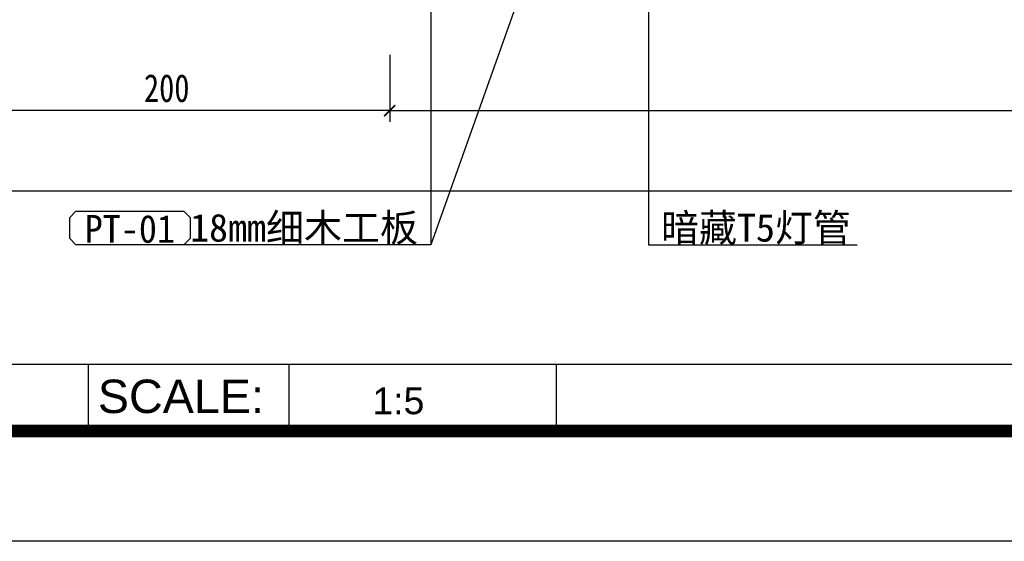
# Model space of a CAD drawing. Header units: millimetres. Extents: x -53 to 3023, y -53 to 2153.
# Tile 3 of 52: x 506 to 948, y 0 to 234. Entities that reach past the tile are written whole.
import ezdxf
from ezdxf.enums import TextEntityAlignment as Align

# ---------------------------------------------------------------- set-up
doc = ezdxf.new("R2010")
doc.units = ezdxf.units.MM
doc.header["$LTSCALE"] = 5
doc.linetypes.add('DASH', pattern=[0.35, 0.25, -0.1])
doc.layers.get('Defpoints').update_dxf_attribs({"color": 8})
for name, color, linetype in [('A-建筑-拆墙', 251, 'Continuous'), ('A-建筑-窗户', 4, 'Continuous'), ('A2图框$0$E-图框', 100, 'Continuous'), ('E--图例', 3, 'Continuous'), ('E-尺寸标注', 9, 'Continuous'), ('E-文本', 7, 'Continuous'), ('F-文本', 61, 'Continuous'), ('Q-立面-粗线', 30, 'Continuous')]:
    doc.layers.add(name, color=color, linetype=linetype)
doc.layers.add('A-批量打印图层', color=251, linetype='Continuous', plot=False)
doc.layers.add('A2图框$0$图框外线', color=1, linetype='Continuous', plot=False)
doc.styles.add('-宋体', font='SimSun.ttf', dxfattribs={"width": 0.8})
doc.styles.add('ar', font='arial.ttf')
doc.styles.add('CCD_DIM', font='SimSun.ttf', dxfattribs={"width": 0.8})
doc.styles.get("Standard").update_dxf_attribs({"font": 'SimSun.ttf'})
doc.styles.add('TXT', font='gbenor.shx', dxfattribs={"width": 0.7})
doc.styles.add('黑体', font='SIMHEI_0.TTF')
doc.dimstyles.new('1', dxfattribs={"dimscale": 0, "dimtxt": 2.5, "dimasz": 1.5, "dimexe": 1, "dimexo": 0, "dimgap": 0.3, "dimtad": 1, "dimdec": 0, "dimzin": 0, "dimdsep": 46, "dimtxsty": 'Standard', "dimblk": 'ARCHTICK', "dimcen": 0.09, "dimclrd": 8, "dimclre": 8, "dimclrt": 4, "dimadec": 0, "dimazin": 0, "dimtfac": 1, "dimtdec": 0, "dimtix": 1, "dimtofl": 0, "dimtmove": 2, "dimatfit": 3, "dimldrblk": 'DOTSMALL', "dimfxl": 5, "dimfxlon": 1, "dimtolj": 1, "dimtzin": 0, "dimarcsym": 0})
doc.dimstyles.get("Standard").update_dxf_attribs({"dimtxt": 0.18, "dimasz": 0.18, "dimexe": 0.18, "dimexo": 0.0625, "dimgap": 0.09, "dimtad": 0, "dimtih": 1, "dimtoh": 1, "dimdec": 4, "dimzin": 0, "dimdsep": 46, "dimtxsty": 'Standard', "dimcen": 0.09, "dimadec": 0, "dimazin": 0, "dimtfac": 1, "dimtdec": 4, "dimtofl": 0, "dimtmove": 0, "dimatfit": 3, "dimfxl": 1, "dimtolj": 1, "dimtzin": 0, "dimarcsym": 0})

# ---------------------------------------------------------------- blocks, each defined once
blk = doc.blocks.new('_ArchTick')
at = {"color": 0, "linetype": 'ByBlock', "const_width": 0.15}
blk.add_lwpolyline([(-0.5, -0.5), (0.5, 0.5)], dxfattribs=at)
blk = doc.blocks.new('*D123')
at = {"layer": 'Defpoints', "color": 0, "ltscale": 0.2, "transparency": 16777216}
for p in [(-535257.274, 505087.253), (-535057.274, 505087.253), (-535057.274, 505077.174)]:
    blk.add_point(p, dxfattribs=at)
at = {"layer": 'E-尺寸标注', "color": 44, "lineweight": -2, "ltscale": 0.2, "transparency": 16777216}
for p, q in [((-535257.274, 505082.174), (-535257.274, 505076.174)), ((-535057.274, 505082.174), (-535057.274, 505076.174)), ((-535257.274, 505077.174), (-535057.274, 505077.174))]:
    blk.add_line(p, q, dxfattribs=at)
at = {"layer": 'E-尺寸标注', "color": 44, "lineweight": -2, "ltscale": 0.2, "transparency": 16777216, "rotation": 180}
blk.add_blockref('_ArchTick', (-535257.274, 505077.174), dxfattribs=at)
at = {"layer": 'E-尺寸标注', "color": 44, "lineweight": -2, "ltscale": 0.2, "transparency": 16777216}
blk.add_blockref('_ArchTick', (-535057.274, 505077.174), dxfattribs=at)
at = {"layer": 'E-尺寸标注', "color": 50, "ltscale": 0.2, "transparency": 16777216, "insert": (-535157.274, 505079.174), "char_height": 2.5, "attachment_point": 5, "style": 'CCD_DIM'}
blk.add_mtext('\\A1;1000', dxfattribs=at)
blk = doc.blocks.new('HBA_Leader_Dot')
at = {"color": 0, "linetype": 'ByBlock'}
blk.add_line((-5, 0), (-10, 0), dxfattribs=at)
at = {"color": 0, "linetype": 'ByBlock', "const_width": 5}
blk.add_lwpolyline([(-2.5, 0, 1), (2.5, 0, 1)], format="xyb", close=True, dxfattribs=at)
blk = doc.blocks.new('*D126')
at = {"layer": 'Defpoints', "color": 0, "ltscale": 0.2, "transparency": 16777216}
for p in [(-535297.274, 505087.253), (-535257.274, 505087.253), (-535297.274, 505077.174)]:
    blk.add_point(p, dxfattribs=at)
at = {"layer": 'E-尺寸标注', "color": 44, "lineweight": -2, "ltscale": 0.2, "transparency": 16777216}
for p, q in [((-535297.274, 505082.174), (-535297.274, 505076.174)), ((-535257.274, 505082.174), (-535257.274, 505076.174)), ((-535257.274, 505077.174), (-535297.274, 505077.174))]:
    blk.add_line(p, q, dxfattribs=at)
at = {"layer": 'E-尺寸标注', "color": 44, "lineweight": -2, "ltscale": 0.2, "transparency": 16777216, "rotation": 180}
blk.add_blockref('_ArchTick', (-535297.274, 505077.174), dxfattribs=at)
at = {"layer": 'E-尺寸标注', "color": 44, "lineweight": -2, "ltscale": 0.2, "transparency": 16777216}
blk.add_blockref('_ArchTick', (-535257.274, 505077.174), dxfattribs=at)
at = {"layer": 'E-尺寸标注', "color": 50, "ltscale": 0.2, "transparency": 16777216, "insert": (-535277.274, 505079.174), "char_height": 2.5, "attachment_point": 5, "style": 'CCD_DIM'}
blk.add_mtext('\\A1;200', dxfattribs=at)
blk = doc.blocks.new('A2图框')
at = {"layer": 'A2图框$0$E-图框', "color": 4, "const_width": 1.131}
blk.add_lwpolyline([(-363.403, 295.298), (209.385, 295.298), (209.385, -104.904), (-363.403, -104.904)], close=True, dxfattribs=at)
at = {"layer": 'A2图框$0$图框外线', "color": 1}
blk.add_lwpolyline([(-374.716, 305.197), (219.284, 305.197), (219.284, -114.803), (-374.716, -114.803)], close=True, dxfattribs=at)
blk.add_lwpolyline([(-374.716, 305.197), (219.284, 305.197), (219.284, -114.803), (-374.716, -114.803)], close=True, dxfattribs=at)
blk.add_lwpolyline([(-374.716, 305.197), (219.284, 305.197), (219.284, -114.803), (-374.716, -114.803)], close=True, dxfattribs=at)
blk = doc.blocks.new('材料编号1')
at = {"layer": 'E--图例', "color": 3}
blk.add_lwpolyline([(8.715, -1.898), (8.715, -0.637), (8.346, -0.267), (1.889, -0.267), (1.52, -0.637), (1.52, -1.898), (1.889, -2.267), (8.346, -2.267)], close=True, dxfattribs=at)
at = {"layer": 'E-文本', "style": 'TXT', "width": 0.7}
blk.add_attdef('编号', (1.608, -2.296), '', height=2, dxfattribs=at)
blk = doc.blocks.new('0')
at = {"color": 3}
for p, q in [((-535380.329, 505054.409), (-534861.541, 505054.409)), ((-535284.329, 505054.409), (-535284.329, 505048.409)), ((-535266.329, 505054.409), (-535266.329, 505048.409)), ((-535242.329, 505054.409), (-535242.329, 505048.409))]:
    blk.add_line(p, q, dxfattribs=at)
at = {"layer": 'A-批量打印图层'}
blk.add_lwpolyline([(-535391.642, 505458.51), (-534797.642, 505458.51), (-534797.642, 505038.51), (-535391.642, 505038.51)], close=True, dxfattribs=at)
at = {"layer": 'Defpoints', "linetype": 'Continuous'}
blk.add_lwpolyline([(-535331.891, 505069.966), (-534912.834, 505069.966), (-534912.834, 505158.837), (-535331.891, 505158.837)], close=True, dxfattribs=at)
at = {"layer": 'Q-立面-粗线', "linetype": 'DASH', "ltscale": 5}
blk.add_lwpolyline([(-535331.891, 505069.966), (-534912.834, 505069.966), (-534912.834, 505158.837), (-535331.891, 505158.837)], close=True, dxfattribs=at)
at = {"layer": 'A-建筑-窗户', "ltscale": 0.5}
blk.add_blockref('A2图框', (-535016.926, 505153.313), dxfattribs=at)
at = {"layer": 'F-文本', "color": 43}
ref = blk.add_blockref('材料编号1', (-535288.249, 505064.731), dxfattribs=dict(at, xscale=-1.5, yscale=1.5, zscale=1.5, rotation=180))
ref.add_attrib('编号', 'PT-01', (-535284.627, 505065.309), dxfattribs={"color": 7, "height": 2.5, "style": '-宋体', "width": 0.951562})
at = {"layer": 'E-文本', "color": 8, "style": 'ar'}
blk.add_text('1:5', height=2.4, dxfattribs=at).set_placement((-535258.826, 505051.121), align=Align.MIDDLE_LEFT)
at = {"layer": 'E-文本'}
for s, insert, char_height, width, attachment_point, style in [('{\\W1;18mm细木工板}', (-535275.176, 505065.132), 2.5, 67.27354, 7, '-宋体'), ('{\\W1;暗藏T5灯管}', (-535215.901, 505065.132), 2.5, 67.27354, 9, '-宋体'), ('{\\fArial|b0|i0|c204|p34;SCALE:}', (-535268.547, 505053.024), 3, 35.82914, 3, '黑体')]:
    blk.add_mtext(s, dxfattribs=dict(at, insert=insert, char_height=char_height, width=width, attachment_point=attachment_point, style=style))
at = {"layer": 'E-尺寸标注', "ltscale": 0.2}
dim = blk.add_linear_dim(base=(-535297.274, 505077.174, 1.379), p1=(-535257.274, 505087.253, 1.379), p2=(-535297.274, 505087.253, 1.379), angle=180, dimstyle='Standard', override={"dimscale": 1, "dimtxt": 2.5, "dimasz": 1, "dimexe": 1, "dimexo": 1, "dimgap": 0.75, "dimtad": 1, "dimtih": 0, "dimtoh": 0, "dimdec": 0, "dimlfac": 5, "dimrnd": 0.005, "dimtxsty": 'CCD_DIM', "dimblk": 'ArchTick', "dimcen": 0.13, "dimclrd": 44, "dimclre": 44, "dimclrt": 50, "dimtdec": 0, "dimtix": 1, "dimtofl": 1, "dimtmove": 2, "dimldrblk": 'HBA_Leader_Dot', "dimfxl": 5, "dimfxlon": 1, "dimtvp": 1}, dxfattribs=at)
dim.commit()
dim.dimension.update_dxf_attribs({"geometry": '*D126', "text_midpoint": (-535277.274, 505079.174, 1.379)})
dim = blk.add_linear_dim(base=(-535057.274, 505077.174, 1.379), p1=(-535257.274, 505087.253, 1.379), p2=(-535057.274, 505087.253, 1.379), dimstyle='Standard', override={"dimscale": 1, "dimtxt": 2.5, "dimasz": 1, "dimexe": 1, "dimexo": 1, "dimgap": 0.75, "dimtad": 1, "dimtih": 0, "dimtoh": 0, "dimdec": 0, "dimlfac": 5, "dimrnd": 0.005, "dimtxsty": 'CCD_DIM', "dimblk": 'ArchTick', "dimcen": 0.13, "dimclrd": 44, "dimclre": 44, "dimclrt": 50, "dimtdec": 0, "dimtix": 1, "dimtofl": 1, "dimtmove": 2, "dimldrblk": 'HBA_Leader_Dot', "dimfxl": 5, "dimfxlon": 1, "dimtvp": 1}, dxfattribs=at)
dim.commit()
dim.dimension.update_dxf_attribs({"geometry": '*D123', "text_midpoint": (-535157.274, 505079.174, 1.379)})
at = {"layer": 'A-建筑-拆墙'}
for points in [[(-535234.056, 505095.814), (-535234.056, 505065.132), (-535215.347, 505065.132)], [(-535253.586, 505094.69), (-535253.586, 505065.132), (-535275.73, 505065.132)], [(-535244.605, 505090.383), (-535253.586, 505065.132), (-535275.73, 505065.132)]]:
    blk.add_leader(points, dimstyle='1', override={"dimscale": 0.487633, "dimasz": 0.75, "dimtad": 0, "dimldrblk": 'Dot'}, dxfattribs=at)

msp = doc.modelspace()

# ---------------------------------------------------------------- block references
at = {"xscale": 5, "yscale": 5, "zscale": 5}
msp.add_blockref('0', (2676958.21, -2525192.55), dxfattribs=at)

doc.saveas('drawing.dxf')
